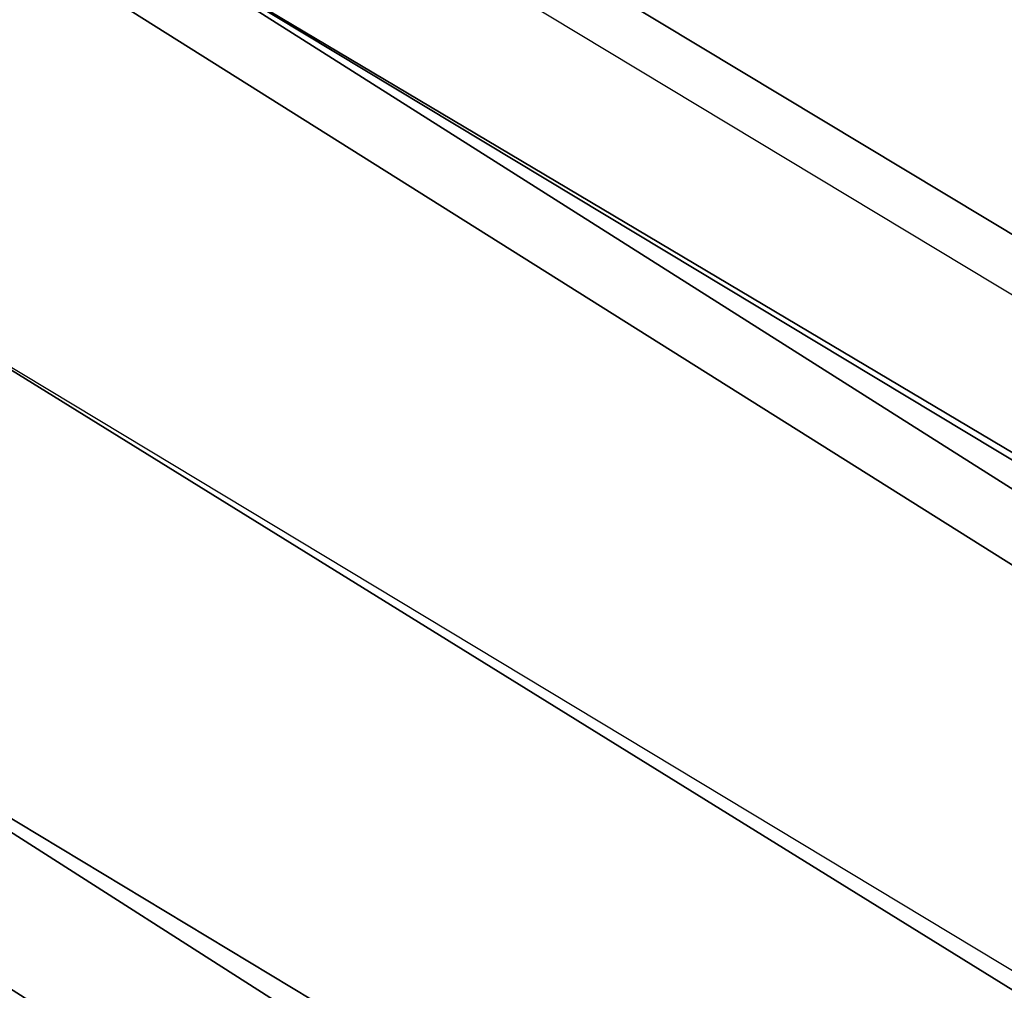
# Model space of a CAD drawing. Header units: millimetres. Extents: x -4 to 636, y -4 to 636.
# Tile 17 of 256: x 135.81 to 136.92, y 51.4 to 52.49. Entities that reach past the tile are written whole.
import ezdxf

# ---------------------------------------------------------------- set-up
doc = ezdxf.new("R2010")
doc.units = ezdxf.units.MM
doc.header["$LTSCALE"] = 25.4
doc.layers.get('0').update_dxf_attribs({"true_color": 0xff5454})

# ---------------------------------------------------------------- blocks, each defined once
blk = doc.blocks.new('AGNES-ROUND-LED-8210-8206-8188-8185.STL')
at = {"color": 7, "true_color": 0xffffff}
mesh = blk.add_polyface(dxfattribs=at)
corners = [(107.1448, 74.9849, -35.1125), (135.6005, 52.2242, -34.6789), (106.7199, 74.4946, -34.6789), (135.9668, 52.7599, -35.1125)]
mesh.append_faces([[corners[k] for k in face] for face in [(0, 1, 2), (1, 0, 3)]], dxfattribs={"vtx0": -1, "color": 7})
mesh = blk.add_polyface(dxfattribs=at)
corners = [(136.3988, 53.3916, -35.2647), (167.1343, 33.9651, -35.1125), (135.9668, 52.7599, -35.1125), (167.4915, 34.642, -35.2647)]
mesh.append_faces([[corners[k] for k in face] for face in [(0, 1, 2), (1, 0, 3)]], dxfattribs={"vtx0": -1, "color": 7})
mesh = blk.add_polyface(dxfattribs=at)
corners = [(167.3129, 34.3036, -34.1886), (136.3988, 53.3916, -34.2647), (136.1828, 53.0758, -34.1886), (167.4915, 34.642, -34.2647)]
mesh.append_faces([[corners[k] for k in face] for face in [(0, 1, 2), (1, 0, 3)]], dxfattribs={"vtx0": -1, "color": 7})
mesh = blk.add_polyface(dxfattribs=at)
corners = [(167.1615, 34.0166, -33.9718), (136.1828, 53.0758, -34.1886), (135.9996, 52.808, -33.9718), (167.3129, 34.3036, -34.1886)]
mesh.append_faces([[corners[k] for k in face] for face in [(0, 1, 2), (1, 0, 3)]], dxfattribs={"vtx0": -1, "color": 7})
mesh = blk.add_polyface(dxfattribs=at)
corners = [(135.8773, 52.629, -33.6474), (167.1615, 34.0166, -33.9718), (135.9996, 52.808, -33.9718), (167.0604, 33.8249, -33.6474)]
mesh.append_faces([[corners[k] for k in face] for face in [(0, 1, 2), (1, 0, 3)]], dxfattribs={"vtx0": -1, "color": 7})
mesh = blk.add_polyface(dxfattribs=at)
corners = [(156.3917, 39.6296, -33.2647), (135.8773, 52.629, -33.6474), (135.8343, 52.5662, -33.2647)]
mesh.append_faces([[corners[k] for k in face] for face in [(0, 1, 2)]], dxfattribs={"color": 7})
mesh = blk.add_polyface(dxfattribs=at)
corners = [(167.0604, 33.8249, -33.6474), (135.8773, 52.629, -33.6474), (156.3917, 39.6296, -33.2647)]
mesh.append_faces([[corners[k] for k in face] for face in [(0, 1, 2)]], dxfattribs={"color": 7})
mesh = blk.add_polyface(dxfattribs=at)
corners = [(156.3917, 39.6296, -10.2647), (156.3917, 39.6296, -33.2647), (135.8343, 52.5662, -33.2647)]
mesh.append_faces([[corners[k] for k in face] for face in [(0, 1, 2)]], dxfattribs={"color": 7})
mesh = blk.add_polyface(dxfattribs=at)
corners = [(166.6292, 33.0078, -34.0301), (135.6005, 52.2242, -34.6789), (166.8315, 33.3913, -34.6789), (135.3558, 51.8664, -34.0301)]
mesh.append_faces([[corners[k] for k in face] for face in [(0, 1, 2), (1, 0, 3)]], dxfattribs={"vtx0": -1, "color": 7})
mesh = blk.add_polyface(dxfattribs=at)
corners = [(135.2699, 51.7407, -33.2647), (135.3558, 51.8664, -34.0301), (155.8917, 38.7636, -33.2647)]
mesh.append_faces([[corners[k] for k in face] for face in [(0, 1, 2)]], dxfattribs={"color": 7})
mesh = blk.add_polyface(dxfattribs=at)
corners = [(155.8917, 38.7636, -33.2647), (135.3558, 51.8664, -34.0301), (166.6292, 33.0078, -34.0301)]
mesh.append_faces([[corners[k] for k in face] for face in [(0, 1, 2)]], dxfattribs={"color": 7})
mesh = blk.add_polyface(dxfattribs=at)
corners = [(155.8917, 38.7636, -10.2647), (135.2699, 51.7407, -33.2647), (155.8917, 38.7636, -33.2647)]
mesh.append_faces([[corners[k] for k in face] for face in [(0, 1, 2)]], dxfattribs={"color": 7})

msp = doc.modelspace()

# ---------------------------------------------------------------- block references
at = {"color": 0}
msp.add_blockref('AGNES-ROUND-LED-8210-8206-8188-8185.STL', (0, 0), dxfattribs=at)

doc.saveas('drawing.dxf')
